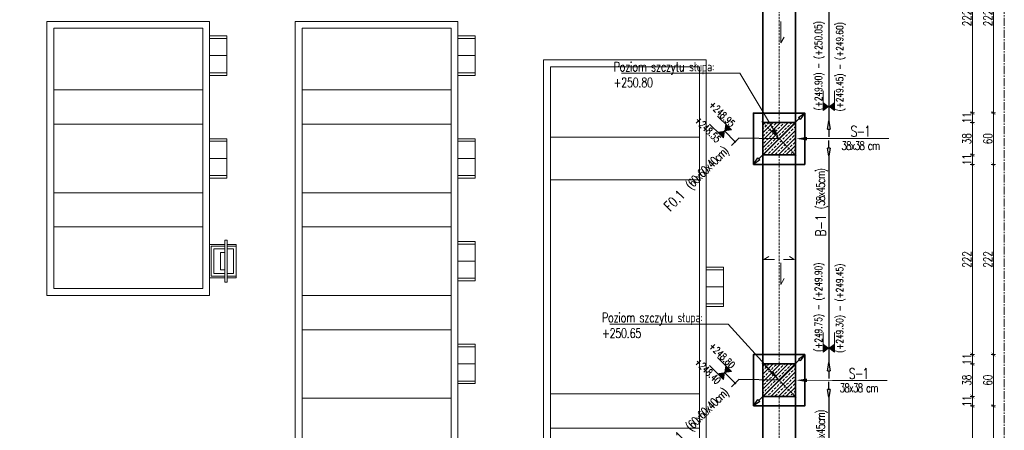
# Model space of a CAD drawing. Header units: millimetres. Extents: x -8 to 14965326, y -810 to 11054951.
# Tile 41 of 72: x 7505332 to 7506482, y 5557925 to 5558404. Entities that reach past the tile are written whole.
import ezdxf
from ezdxf import colors
from ezdxf.entities.mleader import LeaderData, LeaderLine
from ezdxf.math import Vec2, Vec3

# ---------------------------------------------------------------- set-up
doc = ezdxf.new("R2010")
doc.units = ezdxf.units.MM
doc.header["$LTSCALE"] = 0.5
doc.header["$MEASUREMENT"] = 0
doc.linetypes.add('CENTER2', pattern=[1.125, 0.75, -0.125, 0.125, -0.125])
doc.linetypes.add('KRESKOWA', pattern=[0.75, 0.5, -0.25])
doc.layers.get('0').update_dxf_attribs({"linetype": 'CONTINUOUS', "lineweight": 13})
doc.layers.get('Defpoints').update_dxf_attribs({"linetype": 'CONTINUOUS'})
for name, color, linetype, lineweight in [('_K_pozycje', 1, 'CONTINUOUS', 5), ('K_Cienkie przerywane', 252, 'KRESKOWA', 9), ('K_Fundamenty - przekrój', 40, 'CONTINUOUS', 35), ('K_Kreskowanie', 253, 'CONTINUOUS', 5), ('K_Opis', 7, 'CONTINUOUS', 9), ('K_Ściany - przekrój', 7, 'CONTINUOUS', 35), ('tkd_obszary_wykazu', 14, 'CENTER2', 9), ('tkd_wym', 1, 'CONTINUOUS', 5)]:
    doc.layers.add(name, color=color, linetype=linetype, lineweight=lineweight)
doc.styles.add('___K_OPIS_ROMAND', font='romand.shx', dxfattribs={"width": 0.75})
doc.styles.add('___K_OPIS_SIMPLEX', font='simplex.shx', dxfattribs={"width": 0.75})
doc.styles.add('tkd_txt0', font='simplex.shx', dxfattribs={"width": 0.75})
doc.dimstyles.new('opisy_wieńce', dxfattribs={"dimscale": 0.6, "dimtxt": 20, "dimasz": 25, "dimexe": 10, "dimexo": 50, "dimgap": 10, "dimtad": 0, "dimdec": 1, "dimrnd": 0.05, "dimzin": 9, "dimdsep": 46, "dimtxsty": '___K_OPIS_ROMAND', "dimblk1": 'CLOSEDBLANK', "dimblk2": 'CLOSEDBLANK', "dimsah": 1, "dimcen": 0, "dimdle": 10, "dimse1": 1, "dimse2": 1, "dimclrd": 1, "dimclre": 256, "dimclrt": 50, "dimazin": 2, "dimtm": 1e-09, "dimtfac": 1, "dimtdec": 1, "dimtmove": 2, "dimatfit": 3, "dimfxl": 1, "dimtolj": 1, "dimtzin": 0, "dimarcsym": 0})
doc.dimstyles.new('tkd_1-50cm[cm]', dxfattribs={"dimtxt": 10, "dimasz": 2.5, "dimexe": 0, "dimexo": 10, "dimgap": 1.5, "dimtad": 1, "dimdec": 1, "dimrnd": 0.5, "dimdsep": 46, "dimtxsty": 'tkd_txt0', "dimblk": 'tkd_dim_arrow', "dimcen": 0, "dimclrd": 1, "dimclre": 256, "dimclrt": 7, "dimaunit": 1, "dimadec": 0, "dimazin": 0, "dimtfac": 0.009091, "dimtdec": 1, "dimtix": 1, "dimtmove": 1, "dimatfit": 3, "dimldrblk": 'DOTSMALL', "dimfxl": 1, "dimfxlon": 1, "dimtvp": 0.02, "dimtolj": 1, "dimtzin": 9, "dimlwd": -1, "dimarcsym": 0})

# ---------------------------------------------------------------- blocks, each defined once
blk = doc.blocks.new('A$Cdc6a9087')
for p, q in [((-23, -20), (-23, 0)), ((-23, 0), (23, 0)), ((23, -20), (23, 0)), ((-23, -20), (23, -20))]:
    blk.add_line(p, q)
at = {"lineweight": 13}
for p, q in [((-20, -20), (-20, 0)), ((0, -20), (0, 0)), ((20, -20), (20, 0))]:
    blk.add_line(p, q, dxfattribs=at)
blk = doc.blocks.new('A$Cdbf6219b')
for p, q in [((-19.5, 31), (-19.5, 20.4)), ((-19.5, 31), (19.5, 31)), ((19.5, 31), (19.5, 20.4)), ((-19.5, 17.9), (-19.5, 0)), ((19.5, 17.9), (19.5, 0)), ((-19.5, 0), (19.5, 0))]:
    blk.add_line(p, q)
at = {"lineweight": 13}
for p, q in [((-17.5, 31), (-17.5, 20.4)), ((-14.5, 28), (-14.5, 20.4)), ((-14.5, 28), (14.5, 28)), ((14.5, 28), (14.5, 20.4)), ((17.5, 31), (17.5, 20.4)), ((-17.5, 17.9), (-17.5, 2)), ((-14.5, 17.9), (-14.5, 5)), ((14.5, 17.9), (14.5, 5)), ((17.5, 17.9), (17.5, 2)), ((-17.5, 2), (17.5, 2)), ((-14.5, 5), (14.5, 5))]:
    blk.add_line(p, q, dxfattribs=at)
blk.add_lwpolyline([(24.5, 17.9), (24.5, 20.4), (-24.5, 20.4), (-24.5, 17.9)], close=True)
blk.add_lwpolyline([(-10, 17.9), (-10, 12.6), (10, 12.6), (10, 17.9)], dxfattribs=at)
blk = doc.blocks.new('_ClosedBlank')
at = {"color": 0, "linetype": 'ByBlock', "lineweight": -2}
for p, q in [((-1, 0.17), (0, 0)), ((-1, 0.17), (-1, -0.17)), ((0, 0), (-1, -0.17))]:
    blk.add_line(p, q, dxfattribs=at)
blk = doc.blocks.new('*D176')
at = {"layer": '_K_pozycje', "color": 1, "lineweight": -2, "transparency": 16777216}
for p, q in [((7506242.7, 5558288.7), (7506195.5, 5558241.4)), ((7506172.1, 5558265.7), (7506163.6, 5558257.3)), ((7506219.1, 5558265.1), (7506172.1, 5558265.7))]:
    blk.add_line(p, q, dxfattribs=at)
at = {"layer": 'Defpoints', "color": 0, "transparency": 16777216}
for p in [(7506249.1, 5558295.1), (7506189.1, 5558235.1), (7506189.1, 5558235.1)]:
    blk.add_point(p, dxfattribs=at)
at = {"layer": '_K_pozycje', "color": 1, "lineweight": -2, "transparency": 16777216, "xscale": 9, "yscale": 9, "zscale": 9}
for p, rotation in [((7506249.1, 5558295.1), 44.99999988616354), ((7506189.1, 5558235.1), 224.9999998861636)]:
    blk.add_blockref('_ClosedBlank', p, dxfattribs=dict(at, rotation=rotation))
at = {"layer": '_K_pozycje', "color": 50, "transparency": 16777216, "insert": (7506123.5, 5558217.2), "char_height": 12, "attachment_point": 5, "rotation": 45, "style": '___K_OPIS_ROMAND'}
blk.add_mtext('\\A1;F0.1{\\fArial|b0|i0|c238|p34;\\H0.87497x;\\C242;   \\Fsimplex|c238;\\H0.95241x;\\T0.8;(60x60x40cm)}', dxfattribs=at)
blk = doc.blocks.new('*U40')
at = {"layer": 'K_Opis'}
h = blk.add_hatch(color=1, dxfattribs=at)
edge = h.paths.add_edge_path()
edge.add_arc((0, 0), 0.036, 360, 720)
at = {"layer": 'K_Opis', "color": 1}
blk.add_line((0, 0.511), (0, 0), dxfattribs=at)
at = {"layer": 'K_Opis'}
for points in [[(-0.188, 0.511), (-0.188, 1.022)], [(0.188, 0.511), (0.188, 1.022)], [(-0.188, 0.511), (0, 0.511), (-0.188, 0.369), (-0.188, 0.511)], [(0.188, 0.511), (0, 0.511), (0.188, 0.369), (0.188, 0.511)]]:
    blk.add_lwpolyline(points, dxfattribs=at)
for points in [[(-0.188, 0.652), (-0.188, 0.511), (0, 0.511)], [(-0.188, 0.369), (-0.188, 0.511), (0, 0.511)], [(0.188, 0.652), (0.188, 0.511), (0, 0.511)], [(0.188, 0.369), (0.188, 0.511), (0, 0.511)]]:
    blk.add_solid(points, dxfattribs=at)
at = {"layer": 'K_Opis', "style": '___K_OPIS_SIMPLEX', "width": 0.75, "flags": 8}
for tag, p in [('góra', (-0.227, 0.383)), ('dół', (0.48, 0.383))]:
    blk.add_attdef(tag, p, '', height=0.24, rotation=90, dxfattribs=at)
blk = doc.blocks.new('*D177')
at = {"layer": '_K_pozycje', "color": 1, "lineweight": -2, "transparency": 16777216}
for p, q in [((7506242.7, 5558006.7), (7506195.5, 5557959.4)), ((7506172.1, 5557983.7), (7506163.6, 5557975.3)), ((7506219.1, 5557983.1), (7506172.1, 5557983.7))]:
    blk.add_line(p, q, dxfattribs=at)
at = {"layer": 'Defpoints', "color": 0, "transparency": 16777216}
for p in [(7506249.1, 5558013.1), (7506189.1, 5557953.1), (7506189.1, 5557953.1)]:
    blk.add_point(p, dxfattribs=at)
at = {"layer": '_K_pozycje', "color": 1, "lineweight": -2, "transparency": 16777216, "xscale": 9, "yscale": 9, "zscale": 9}
for p, rotation in [((7506249.1, 5558013.1), 44.99999988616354), ((7506189.1, 5557953.1), 224.9999998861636)]:
    blk.add_blockref('_ClosedBlank', p, dxfattribs=dict(at, rotation=rotation))
at = {"layer": '_K_pozycje', "color": 50, "transparency": 16777216, "insert": (7506123.5, 5557935.2), "char_height": 12, "attachment_point": 5, "rotation": 45, "style": '___K_OPIS_ROMAND'}
blk.add_mtext('\\A1;F0.1{\\fArial|b0|i0|c238|p34;\\H0.87497x;\\C242;   \\Fsimplex|c238;\\H0.95241x;\\T0.8;(60x60x40cm)}', dxfattribs=at)
blk = doc.blocks.new('*D223')
at = {"layer": '_K_pozycje', "color": 1, "lineweight": -2, "transparency": 16777216}
for p, q in [((7506277.2, 5557972.1), (7506277.2, 5557981.1)), ((7506277.2, 5557963.1), (7506277.2, 5557721.1)), ((7506277.2, 5557712.1), (7506277.2, 5557703.1))]:
    blk.add_line(p, q, dxfattribs=at)
at = {"layer": 'Defpoints', "color": 0, "transparency": 16777216}
for p in [(7506239.1, 5557963.1), (7506239.1, 5557721.1), (7506277.2, 5557721.1)]:
    blk.add_point(p, dxfattribs=at)
at = {"layer": '_K_pozycje', "color": 1, "lineweight": -2, "transparency": 16777216, "xscale": 9, "yscale": 9, "zscale": 9}
for p, rotation in [((7506277.2, 5557963.1), 270), ((7506277.2, 5557721.1), 90)]:
    blk.add_blockref('_ClosedBlank', p, dxfattribs=dict(at, rotation=rotation))
at = {"layer": '_K_pozycje', "color": 50, "transparency": 16777216, "insert": (7506269.3, 5557908.4), "char_height": 12, "attachment_point": 5, "rotation": 90, "style": '___K_OPIS_ROMAND'}
blk.add_mtext('\\A1;B-1 {\\Fsimplex|c238;\\H0.83333x;\\T0.8;\\C242;(38x45cm)}', dxfattribs=at)
blk = doc.blocks.new('*D224')
at = {"layer": '_K_pozycje', "color": 1, "lineweight": -2, "transparency": 16777216}
for p, q in [((7506277.2, 5558254.1), (7506277.2, 5558263.1)), ((7506277.2, 5558245.1), (7506277.2, 5558003.1)), ((7506277.2, 5557994.1), (7506277.2, 5557985.1))]:
    blk.add_line(p, q, dxfattribs=at)
at = {"layer": 'Defpoints', "color": 0, "transparency": 16777216}
for p in [(7506239.1, 5558245.1), (7506239.1, 5558003.1), (7506277.2, 5558003.1)]:
    blk.add_point(p, dxfattribs=at)
at = {"layer": '_K_pozycje', "color": 1, "lineweight": -2, "transparency": 16777216, "xscale": 9, "yscale": 9, "zscale": 9}
for p, rotation in [((7506277.2, 5558245.1), 270), ((7506277.2, 5558003.1), 90)]:
    blk.add_blockref('_ClosedBlank', p, dxfattribs=dict(at, rotation=rotation))
at = {"layer": '_K_pozycje', "color": 50, "transparency": 16777216, "insert": (7506269.3, 5558190.4), "char_height": 12, "attachment_point": 5, "rotation": 90, "style": '___K_OPIS_ROMAND'}
blk.add_mtext('\\A1;B-1 {\\Fsimplex|c238;\\H0.83333x;\\T0.8;\\C242;(38x45cm)}', dxfattribs=at)
blk = doc.blocks.new('*U39')
at = {"layer": 'K_Opis'}
h = blk.add_hatch(color=1, dxfattribs=at)
edge = h.paths.add_edge_path()
edge.add_arc((0, 0), 0.036, 0, 360, ccw=False)
at = {"layer": 'K_Opis', "color": 1}
blk.add_line((0, -0.511), (0, 0), dxfattribs=at)
at = {"layer": 'K_Opis'}
for points in [[(-0.188, -0.511), (0, -0.511), (-0.188, -0.369), (-0.188, -0.511)], [(-0.188, -0.511), (-0.188, -1.022)], [(0.188, -0.511), (0, -0.511), (0.188, -0.369), (0.188, -0.511)], [(0.188, -0.511), (0.188, -1.022)]]:
    blk.add_lwpolyline(points, dxfattribs=at)
for points in [[(-0.188, -0.369), (-0.188, -0.511), (0, -0.511)], [(-0.188, -0.652), (-0.188, -0.511), (0, -0.511)], [(0.188, -0.369), (0.188, -0.511), (0, -0.511)], [(0.188, -0.652), (0.188, -0.511), (0, -0.511)]]:
    blk.add_solid(points, dxfattribs=at)
at = {"layer": 'K_Opis', "style": '___K_OPIS_SIMPLEX', "width": 0.75, "flags": 8}
for tag, p in [('dół', (0.48, -0.777)), ('góra', (-0.227, -0.923))]:
    blk.add_attdef(tag, p, '', height=0.24, rotation=90, dxfattribs=at)
blk = doc.blocks.new('*D225')
at = {"layer": '_K_pozycje', "color": 1, "lineweight": -2, "transparency": 16777216}
for p, q in [((7506277.2, 5558536.1), (7506277.2, 5558545.1)), ((7506277.2, 5558527.1), (7506277.2, 5558285.1)), ((7506277.2, 5558276.1), (7506277.2, 5558267.1))]:
    blk.add_line(p, q, dxfattribs=at)
at = {"layer": 'Defpoints', "color": 0, "transparency": 16777216}
for p in [(7506239.1, 5558527.1), (7506239.1, 5558285.1), (7506277.2, 5558285.1)]:
    blk.add_point(p, dxfattribs=at)
at = {"layer": '_K_pozycje', "color": 1, "lineweight": -2, "transparency": 16777216, "xscale": 9, "yscale": 9, "zscale": 9}
for p, rotation in [((7506277.2, 5558527.1), 270), ((7506277.2, 5558285.1), 90)]:
    blk.add_blockref('_ClosedBlank', p, dxfattribs=dict(at, rotation=rotation))
at = {"layer": '_K_pozycje', "color": 50, "transparency": 16777216, "insert": (7506269.3, 5558472.4), "char_height": 12, "attachment_point": 5, "rotation": 90, "style": '___K_OPIS_ROMAND'}
blk.add_mtext('\\A1;B-1 {\\Fsimplex|c238;\\H0.83333x;\\T0.8;\\C242;(38x45cm)}', dxfattribs=at)
blk = doc.blocks.new('tkd_dim_arrow')
for p, q in [((-1, 0), (1, 0)), ((0, -1), (0, 1))]:
    blk.add_line(p, q)
at = {"const_width": 0.2}
blk.add_lwpolyline([(-0.9, -0.9), (0.9, 0.9)], dxfattribs=at)
blk = doc.blocks.new('*D268')
at = {"layer": 'Defpoints', "color": 0, "transparency": 16777216}
for p in [(7506249.1, 5558517.1), (7506249.1, 5558295.1), (7506469.3, 5558295.1)]:
    blk.add_point(p, dxfattribs=at)
at = {"layer": 'tkd_wym', "lineweight": -2, "transparency": 16777216}
for p, q in [((7506468.3, 5558517.1), (7506469.3, 5558517.1)), ((7506468.3, 5558295.1), (7506469.3, 5558295.1))]:
    blk.add_line(p, q, dxfattribs=at)
at = {"layer": 'tkd_wym', "color": 1, "transparency": 16777216}
blk.add_line((7506469.3, 5558514.6), (7506469.3, 5558297.6), dxfattribs=at)
at = {"layer": 'tkd_wym', "color": 1, "transparency": 16777216, "xscale": 2.5, "yscale": 2.5, "zscale": 2.5}
for p, rotation in [((7506469.3, 5558517.1), 90), ((7506469.3, 5558295.1), 270)]:
    blk.add_blockref('tkd_dim_arrow', p, dxfattribs=dict(at, rotation=rotation))
at = {"layer": 'tkd_wym', "color": 7, "transparency": 16777216, "insert": (7506462.8, 5558406.1), "char_height": 10, "attachment_point": 5, "rotation": 90, "style": 'tkd_txt0'}
blk.add_mtext('\\A1;222', dxfattribs=at)
blk = doc.blocks.new('_DotSmall')
blk = doc.blocks.new('*D269')
at = {"layer": 'Defpoints', "color": 0, "transparency": 16777216}
for p in [(7506249.1, 5558295.1), (7506249.1, 5558235.1), (7506469.3, 5558235.1)]:
    blk.add_point(p, dxfattribs=at)
at = {"layer": 'tkd_wym', "lineweight": -2, "transparency": 16777216}
for p, q in [((7506468.3, 5558295.1), (7506469.3, 5558295.1)), ((7506468.3, 5558235.1), (7506469.3, 5558235.1))]:
    blk.add_line(p, q, dxfattribs=at)
at = {"layer": 'tkd_wym', "color": 1, "transparency": 16777216}
blk.add_line((7506469.3, 5558292.6), (7506469.3, 5558237.6), dxfattribs=at)
at = {"layer": 'tkd_wym', "color": 1, "transparency": 16777216, "xscale": 2.5, "yscale": 2.5, "zscale": 2.5}
for p, rotation in [((7506469.3, 5558295.1), 90), ((7506469.3, 5558235.1), 270)]:
    blk.add_blockref('tkd_dim_arrow', p, dxfattribs=dict(at, rotation=rotation))
at = {"layer": 'tkd_wym', "color": 7, "transparency": 16777216, "insert": (7506462.8, 5558265.1), "char_height": 10, "attachment_point": 5, "rotation": 90, "style": 'tkd_txt0'}
blk.add_mtext('\\A1;60', dxfattribs=at)
blk = doc.blocks.new('*D270')
at = {"layer": 'Defpoints', "color": 0, "transparency": 16777216}
for p in [(7506249.1, 5558235.1), (7506249.1, 5558013.1), (7506469.3, 5558013.1)]:
    blk.add_point(p, dxfattribs=at)
at = {"layer": 'tkd_wym', "lineweight": -2, "transparency": 16777216}
for p, q in [((7506468.3, 5558235.1), (7506469.3, 5558235.1)), ((7506468.3, 5558013.1), (7506469.3, 5558013.1))]:
    blk.add_line(p, q, dxfattribs=at)
at = {"layer": 'tkd_wym', "color": 1, "transparency": 16777216}
blk.add_line((7506469.3, 5558232.6), (7506469.3, 5558015.6), dxfattribs=at)
at = {"layer": 'tkd_wym', "color": 1, "transparency": 16777216, "xscale": 2.5, "yscale": 2.5, "zscale": 2.5}
for p, rotation in [((7506469.3, 5558235.1), 90), ((7506469.3, 5558013.1), 270)]:
    blk.add_blockref('tkd_dim_arrow', p, dxfattribs=dict(at, rotation=rotation))
at = {"layer": 'tkd_wym', "color": 7, "transparency": 16777216, "insert": (7506462.8, 5558124.1), "char_height": 10, "attachment_point": 5, "rotation": 90, "style": 'tkd_txt0'}
blk.add_mtext('\\A1;222', dxfattribs=at)
blk = doc.blocks.new('*D271')
at = {"layer": 'Defpoints', "color": 0, "transparency": 16777216}
for p in [(7506249.1, 5558013.1), (7506249.1, 5557953.1), (7506469.3, 5557953.1)]:
    blk.add_point(p, dxfattribs=at)
at = {"layer": 'tkd_wym', "lineweight": -2, "transparency": 16777216}
for p, q in [((7506468.3, 5558013.1), (7506469.3, 5558013.1)), ((7506468.3, 5557953.1), (7506469.3, 5557953.1))]:
    blk.add_line(p, q, dxfattribs=at)
at = {"layer": 'tkd_wym', "color": 1, "transparency": 16777216}
blk.add_line((7506469.3, 5558010.6), (7506469.3, 5557955.6), dxfattribs=at)
at = {"layer": 'tkd_wym', "color": 1, "transparency": 16777216, "xscale": 2.5, "yscale": 2.5, "zscale": 2.5}
for p, rotation in [((7506469.3, 5558013.1), 90), ((7506469.3, 5557953.1), 270)]:
    blk.add_blockref('tkd_dim_arrow', p, dxfattribs=dict(at, rotation=rotation))
at = {"layer": 'tkd_wym', "color": 7, "transparency": 16777216, "insert": (7506462.8, 5557983.1), "char_height": 10, "attachment_point": 5, "rotation": 90, "style": 'tkd_txt0'}
blk.add_mtext('\\A1;60', dxfattribs=at)
blk = doc.blocks.new('*D272')
at = {"layer": 'Defpoints', "color": 0, "transparency": 16777216}
for p in [(7506249.1, 5557953.1), (7506249.1, 5557731.1), (7506469.3, 5557731.1)]:
    blk.add_point(p, dxfattribs=at)
at = {"layer": 'tkd_wym', "lineweight": -2, "transparency": 16777216}
for p, q in [((7506468.3, 5557953.1), (7506469.3, 5557953.1)), ((7506468.3, 5557731.1), (7506469.3, 5557731.1))]:
    blk.add_line(p, q, dxfattribs=at)
at = {"layer": 'tkd_wym', "color": 1, "transparency": 16777216}
blk.add_line((7506469.3, 5557950.6), (7506469.3, 5557733.6), dxfattribs=at)
at = {"layer": 'tkd_wym', "color": 1, "transparency": 16777216, "xscale": 2.5, "yscale": 2.5, "zscale": 2.5}
for p, rotation in [((7506469.3, 5557953.1), 90), ((7506469.3, 5557731.1), 270)]:
    blk.add_blockref('tkd_dim_arrow', p, dxfattribs=dict(at, rotation=rotation))
at = {"layer": 'tkd_wym', "color": 7, "transparency": 16777216, "insert": (7506462.8, 5557842.1), "char_height": 10, "attachment_point": 5, "rotation": 90, "style": 'tkd_txt0'}
blk.add_mtext('\\A1;222', dxfattribs=at)
blk = doc.blocks.new('*D395')
at = {"layer": 'Defpoints', "color": 0, "transparency": 16777216}
for p in [(7506233.9, 5558517.1), (7506231.1, 5558295.1), (7506444.8, 5558295.1)]:
    blk.add_point(p, dxfattribs=at)
at = {"layer": 'tkd_wym', "lineweight": -2, "transparency": 16777216}
for p, q in [((7506443.8, 5558517.1), (7506444.8, 5558517.1)), ((7506443.8, 5558295.1), (7506444.8, 5558295.1))]:
    blk.add_line(p, q, dxfattribs=at)
at = {"layer": 'tkd_wym', "color": 1, "transparency": 16777216}
blk.add_line((7506444.8, 5558514.6), (7506444.8, 5558297.6), dxfattribs=at)
at = {"layer": 'tkd_wym', "color": 1, "transparency": 16777216, "xscale": 2.5, "yscale": 2.5, "zscale": 2.5}
for p, rotation in [((7506444.8, 5558517.1), 90), ((7506444.8, 5558295.1), 270)]:
    blk.add_blockref('tkd_dim_arrow', p, dxfattribs=dict(at, rotation=rotation))
at = {"layer": 'tkd_wym', "color": 7, "transparency": 16777216, "insert": (7506438.3, 5558406.1), "char_height": 10, "attachment_point": 5, "rotation": 90, "style": 'tkd_txt0'}
blk.add_mtext('\\A1;222', dxfattribs=at)
blk = doc.blocks.new('*D396')
at = {"layer": 'Defpoints', "color": 0, "transparency": 16777216}
for p in [(7506231.1, 5558295.1), (7506231.1, 5558284.1), (7506444.8, 5558284.1)]:
    blk.add_point(p, dxfattribs=at)
at = {"layer": 'tkd_wym', "lineweight": -2, "transparency": 16777216}
for p, q in [((7506443.8, 5558295.1), (7506444.8, 5558295.1)), ((7506443.8, 5558284.1), (7506444.8, 5558284.1))]:
    blk.add_line(p, q, dxfattribs=at)
at = {"layer": 'tkd_wym', "color": 1, "transparency": 16777216}
blk.add_line((7506444.8, 5558292.6), (7506444.8, 5558286.6), dxfattribs=at)
at = {"layer": 'tkd_wym', "color": 1, "transparency": 16777216, "xscale": 2.5, "yscale": 2.5, "zscale": 2.5}
for p, rotation in [((7506444.8, 5558295.1), 90), ((7506444.8, 5558284.1), 270)]:
    blk.add_blockref('tkd_dim_arrow', p, dxfattribs=dict(at, rotation=rotation))
at = {"layer": 'tkd_wym', "color": 7, "transparency": 16777216, "insert": (7506438.3, 5558289.6), "char_height": 10, "attachment_point": 5, "rotation": 90, "style": 'tkd_txt0'}
blk.add_mtext('\\A1;11', dxfattribs=at)
blk = doc.blocks.new('*D397')
at = {"layer": 'Defpoints', "color": 0, "transparency": 16777216}
for p in [(7506231.1, 5558284.1), (7506234.2, 5558246.1), (7506444.8, 5558246.1)]:
    blk.add_point(p, dxfattribs=at)
at = {"layer": 'tkd_wym', "lineweight": -2, "transparency": 16777216}
for p, q in [((7506443.8, 5558284.1), (7506444.8, 5558284.1)), ((7506443.8, 5558246.1), (7506444.8, 5558246.1))]:
    blk.add_line(p, q, dxfattribs=at)
at = {"layer": 'tkd_wym', "color": 1, "transparency": 16777216}
blk.add_line((7506444.8, 5558281.6), (7506444.8, 5558248.6), dxfattribs=at)
at = {"layer": 'tkd_wym', "color": 1, "transparency": 16777216, "xscale": 2.5, "yscale": 2.5, "zscale": 2.5}
for p, rotation in [((7506444.8, 5558284.1), 90), ((7506444.8, 5558246.1), 270)]:
    blk.add_blockref('tkd_dim_arrow', p, dxfattribs=dict(at, rotation=rotation))
at = {"layer": 'tkd_wym', "color": 7, "transparency": 16777216, "insert": (7506438.3, 5558265.1), "char_height": 10, "attachment_point": 5, "rotation": 90, "style": 'tkd_txt0'}
blk.add_mtext('\\A1;38', dxfattribs=at)
blk = doc.blocks.new('*D398')
at = {"layer": 'Defpoints', "color": 0, "transparency": 16777216}
for p in [(7506234.2, 5558246.1), (7506232.6, 5558235.1), (7506444.8, 5558235.1)]:
    blk.add_point(p, dxfattribs=at)
at = {"layer": 'tkd_wym', "lineweight": -2, "transparency": 16777216}
for p, q in [((7506443.8, 5558246.1), (7506444.8, 5558246.1)), ((7506443.8, 5558235.1), (7506444.8, 5558235.1))]:
    blk.add_line(p, q, dxfattribs=at)
at = {"layer": 'tkd_wym', "color": 1, "transparency": 16777216}
blk.add_line((7506444.8, 5558243.6), (7506444.8, 5558237.6), dxfattribs=at)
at = {"layer": 'tkd_wym', "color": 1, "transparency": 16777216, "xscale": 2.5, "yscale": 2.5, "zscale": 2.5}
for p, rotation in [((7506444.8, 5558246.1), 90), ((7506444.8, 5558235.1), 270)]:
    blk.add_blockref('tkd_dim_arrow', p, dxfattribs=dict(at, rotation=rotation))
at = {"layer": 'tkd_wym', "color": 7, "transparency": 16777216, "insert": (7506438.3, 5558240.6), "char_height": 10, "attachment_point": 5, "rotation": 90, "style": 'tkd_txt0'}
blk.add_mtext('\\A1;11', dxfattribs=at)
blk = doc.blocks.new('*D399')
at = {"layer": 'Defpoints', "color": 0, "transparency": 16777216}
for p in [(7506232.6, 5558235.1), (7506228.9, 5558013.1), (7506444.8, 5558013.1)]:
    blk.add_point(p, dxfattribs=at)
at = {"layer": 'tkd_wym', "lineweight": -2, "transparency": 16777216}
for p, q in [((7506443.8, 5558235.1), (7506444.8, 5558235.1)), ((7506443.8, 5558013.1), (7506444.8, 5558013.1))]:
    blk.add_line(p, q, dxfattribs=at)
at = {"layer": 'tkd_wym', "color": 1, "transparency": 16777216}
blk.add_line((7506444.8, 5558232.6), (7506444.8, 5558015.6), dxfattribs=at)
at = {"layer": 'tkd_wym', "color": 1, "transparency": 16777216, "xscale": 2.5, "yscale": 2.5, "zscale": 2.5}
for p, rotation in [((7506444.8, 5558235.1), 90), ((7506444.8, 5558013.1), 270)]:
    blk.add_blockref('tkd_dim_arrow', p, dxfattribs=dict(at, rotation=rotation))
at = {"layer": 'tkd_wym', "color": 7, "transparency": 16777216, "insert": (7506438.3, 5558124.1), "char_height": 10, "attachment_point": 5, "rotation": 90, "style": 'tkd_txt0'}
blk.add_mtext('\\A1;222', dxfattribs=at)
blk = doc.blocks.new('*D400')
at = {"layer": 'Defpoints', "color": 0, "transparency": 16777216}
for p in [(7506228.9, 5558013.1), (7506227.1, 5558002.1), (7506444.8, 5558002.1)]:
    blk.add_point(p, dxfattribs=at)
at = {"layer": 'tkd_wym', "lineweight": -2, "transparency": 16777216}
for p, q in [((7506443.8, 5558013.1), (7506444.8, 5558013.1)), ((7506443.8, 5558002.1), (7506444.8, 5558002.1))]:
    blk.add_line(p, q, dxfattribs=at)
at = {"layer": 'tkd_wym', "color": 1, "transparency": 16777216}
blk.add_line((7506444.8, 5558010.6), (7506444.8, 5558004.6), dxfattribs=at)
at = {"layer": 'tkd_wym', "color": 1, "transparency": 16777216, "xscale": 2.5, "yscale": 2.5, "zscale": 2.5}
for p, rotation in [((7506444.8, 5558013.1), 90), ((7506444.8, 5558002.1), 270)]:
    blk.add_blockref('tkd_dim_arrow', p, dxfattribs=dict(at, rotation=rotation))
at = {"layer": 'tkd_wym', "color": 7, "transparency": 16777216, "insert": (7506438.3, 5558007.6), "char_height": 10, "attachment_point": 5, "rotation": 90, "style": 'tkd_txt0'}
blk.add_mtext('\\A1;11', dxfattribs=at)
blk = doc.blocks.new('*D401')
at = {"layer": 'Defpoints', "color": 0, "transparency": 16777216}
for p in [(7506227.1, 5558002.1), (7506227.1, 5557964.1), (7506444.8, 5557964.1)]:
    blk.add_point(p, dxfattribs=at)
at = {"layer": 'tkd_wym', "lineweight": -2, "transparency": 16777216}
for p, q in [((7506443.8, 5558002.1), (7506444.8, 5558002.1)), ((7506443.8, 5557964.1), (7506444.8, 5557964.1))]:
    blk.add_line(p, q, dxfattribs=at)
at = {"layer": 'tkd_wym', "color": 1, "transparency": 16777216}
blk.add_line((7506444.8, 5557999.6), (7506444.8, 5557966.6), dxfattribs=at)
at = {"layer": 'tkd_wym', "color": 1, "transparency": 16777216, "xscale": 2.5, "yscale": 2.5, "zscale": 2.5}
for p, rotation in [((7506444.8, 5558002.1), 90), ((7506444.8, 5557964.1), 270)]:
    blk.add_blockref('tkd_dim_arrow', p, dxfattribs=dict(at, rotation=rotation))
at = {"layer": 'tkd_wym', "color": 7, "transparency": 16777216, "insert": (7506438.3, 5557983.1), "char_height": 10, "attachment_point": 5, "rotation": 90, "style": 'tkd_txt0'}
blk.add_mtext('\\A1;38', dxfattribs=at)
blk = doc.blocks.new('*D402')
at = {"layer": 'Defpoints', "color": 0, "transparency": 16777216}
for p in [(7506227.1, 5557964.1), (7506227.1, 5557953.1), (7506444.8, 5557953.1)]:
    blk.add_point(p, dxfattribs=at)
at = {"layer": 'tkd_wym', "lineweight": -2, "transparency": 16777216}
for p, q in [((7506443.8, 5557964.1), (7506444.8, 5557964.1)), ((7506443.8, 5557953.1), (7506444.8, 5557953.1))]:
    blk.add_line(p, q, dxfattribs=at)
at = {"layer": 'tkd_wym', "color": 1, "transparency": 16777216}
blk.add_line((7506444.8, 5557961.6), (7506444.8, 5557955.6), dxfattribs=at)
at = {"layer": 'tkd_wym', "color": 1, "transparency": 16777216, "xscale": 2.5, "yscale": 2.5, "zscale": 2.5}
for p, rotation in [((7506444.8, 5557964.1), 90), ((7506444.8, 5557953.1), 270)]:
    blk.add_blockref('tkd_dim_arrow', p, dxfattribs=dict(at, rotation=rotation))
at = {"layer": 'tkd_wym', "color": 7, "transparency": 16777216, "insert": (7506438.3, 5557958.6), "char_height": 10, "attachment_point": 5, "rotation": 90, "style": 'tkd_txt0'}
blk.add_mtext('\\A1;11', dxfattribs=at)
blk = doc.blocks.new('*D403')
at = {"layer": 'Defpoints', "color": 0, "transparency": 16777216}
for p in [(7506227.1, 5557953.1), (7506227.1, 5557731.1), (7506444.8, 5557731.1)]:
    blk.add_point(p, dxfattribs=at)
at = {"layer": 'tkd_wym', "lineweight": -2, "transparency": 16777216}
for p, q in [((7506443.8, 5557953.1), (7506444.8, 5557953.1)), ((7506443.8, 5557731.1), (7506444.8, 5557731.1))]:
    blk.add_line(p, q, dxfattribs=at)
at = {"layer": 'tkd_wym', "color": 1, "transparency": 16777216}
blk.add_line((7506444.8, 5557950.6), (7506444.8, 5557733.6), dxfattribs=at)
at = {"layer": 'tkd_wym', "color": 1, "transparency": 16777216, "xscale": 2.5, "yscale": 2.5, "zscale": 2.5}
for p, rotation in [((7506444.8, 5557953.1), 90), ((7506444.8, 5557731.1), 270)]:
    blk.add_blockref('tkd_dim_arrow', p, dxfattribs=dict(at, rotation=rotation))
at = {"layer": 'tkd_wym', "color": 7, "transparency": 16777216, "insert": (7506438.3, 5557842.1), "char_height": 10, "attachment_point": 5, "rotation": 90, "style": 'tkd_txt0'}
blk.add_mtext('\\A1;222', dxfattribs=at)

msp = doc.modelspace()

# ---------------------------------------------------------------- hatches: boundary and pattern name
at = {"layer": 'K_Kreskowanie'}
h = msp.add_hatch(dxfattribs=at)
h.set_pattern_fill('ANSI33', color=256, scale=25)
h.set_pattern_definition([(45, (2327.7154, -40.1795), (-4.4194173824, 4.4194173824), []), (45, (2332.135, -40.1795), (-4.4194173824, 4.4194173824), [3.125, -1.5625])])
h.paths.add_polyline_path([(7506200.1116, 5558246.0557), (7506238.1116, 5558246.0557), (7506238.1116, 5558284.0557), (7506200.1116, 5558284.0557)])
h = msp.add_hatch(dxfattribs=at)
h.set_pattern_fill('ANSI33', color=256, scale=25)
h.set_pattern_definition([(45, (2327.7154, -322.1795), (-4.4194173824, 4.4194173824), []), (45, (2332.135, -322.1795), (-4.4194173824, 4.4194173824), [3.125, -1.5625])])
h.paths.add_polyline_path([(7506200.1116, 5557964.0558), (7506238.1116, 5557964.0558), (7506238.1116, 5558002.0557), (7506200.1116, 5558002.0557)])

# ---------------------------------------------------------------- linework, layer by layer
at = {"layer": 'K_Cienkie przerywane', "linetype": 'KRESKOWA', "ltscale": 10}
for p, q in [((7506219.1116, 5558527.0557), (7506219.1116, 5558285.0557)), ((7506239.1116, 5558285.0557), (7506199.1116, 5558245.0557)), ((7506239.1116, 5558245.0557), (7506199.1116, 5558285.0557)), ((7506219.1116, 5558245.0557), (7506219.1116, 5558003.0557)), ((7506239.1116, 5558003.0557), (7506199.1116, 5557963.0557)), ((7506239.1116, 5557963.0557), (7506199.1116, 5558003.0557)), ((7506219.1116, 5557963.0557), (7506219.1116, 5557721.0558))]:
    msp.add_line(p, q, dxfattribs=at)
at = {"layer": 'K_Fundamenty - przekrój'}
for points in [[(7506189.1116, 5558235.0557), (7506189.1116, 5558295.0557), (7506249.1116, 5558295.0557), (7506249.1116, 5558235.0557)], [(7506189.1116, 5557953.0557), (7506189.1116, 5558013.0557), (7506249.1116, 5558013.0557), (7506249.1116, 5557953.0557)]]:
    msp.add_lwpolyline(points, close=True, dxfattribs=at)
at = {"layer": 'K_Kreskowanie', "color": 253}
for p, q in [((7505372.1116, 5558322.0558), (7505546.1116, 5558322.0558)), ((7505662.1116, 5558322.0558), (7505836.1116, 5558322.0558)), ((7505372.1116, 5558282.0558), (7505546.1116, 5558282.0558)), ((7505662.1116, 5558282.0558), (7505836.1116, 5558282.0558)), ((7506126.1116, 5558267.0558), (7505952.1116, 5558267.0558)), ((7506126.1116, 5558217.0558), (7505952.1116, 5558217.0558)), ((7505372.1116, 5558202.0558), (7505546.1116, 5558202.0558)), ((7505662.1116, 5558202.0558), (7505836.1116, 5558202.0558)), ((7505372.1116, 5558162.0558), (7505546.1116, 5558162.0558)), ((7505662.1116, 5558162.0558), (7505836.1116, 5558162.0558)), ((7505662.1116, 5558082.0558), (7505836.1116, 5558082.0558)), ((7505662.1116, 5558042.0558), (7505836.1116, 5558042.0558)), ((7505662.1116, 5557962.0558), (7505836.1116, 5557962.0558)), ((7505952.1116, 5557967.0558), (7506126.1116, 5557967.0558)), ((7505952.1116, 5557927.0558), (7506126.1116, 5557927.0558))]:
    msp.add_line(p, q, dxfattribs=at)
at = {"layer": 'K_Kreskowanie', "color": 253, "flags": 128}
for points in [[(7505554.1116, 5558402.0558), (7505364.1116, 5558402.0558), (7505364.1116, 5558082.0558), (7505554.1116, 5558082.0558)], [(7505654.1116, 5557482.0558), (7505654.1116, 5558402.0558), (7505844.1116, 5558402.0558), (7505844.1116, 5557482.0558)], [(7505546.1116, 5558394.0558), (7505372.1116, 5558394.0558), (7505372.1116, 5558090.0558), (7505546.1116, 5558090.0558)], [(7505662.1116, 5557490.0558), (7505662.1116, 5558394.0558), (7505836.1116, 5558394.0558), (7505836.1116, 5557490.0558)], [(7506134.1116, 5557527.0558), (7506134.1116, 5558357.0558), (7505944.1116, 5558357.0558), (7505944.1116, 5557527.0558)], [(7506126.1116, 5557535.0558), (7506126.1116, 5558349.0558), (7505952.1116, 5558349.0558), (7505952.1116, 5557535.0558)]]:
    msp.add_lwpolyline(points, close=True, dxfattribs=at)
at = {"layer": 'K_Opis'}
for points in [[(7506221.2778, 5558401.9593), (7506221.2778, 5558376.9593), (7506225.0967, 5558383.7997)], [(7506213.8869, 5558124.0557), (7506201.3484, 5558124.0557), (7506207.1373, 5558127.5392)], [(7506224.3363, 5558124.0557), (7506236.8748, 5558124.0557), (7506231.086, 5558127.5392)], [(7506221.2778, 5558119.9593), (7506221.2778, 5558094.9593), (7506225.0966, 5558101.7997)]]:
    msp.add_lwpolyline(points, dxfattribs=at)
at = {"layer": 'K_Ściany - przekrój', "linetype": 'Continuous', "ltscale": 2.5}
for p, q in [((7506200.1116, 5558528.0557), (7506200.1116, 5558284.0557)), ((7506238.1116, 5558528.0557), (7506238.1116, 5558284.0557)), ((7506200.1116, 5558246.0557), (7506200.1116, 5558002.0557)), ((7506238.1116, 5558246.0557), (7506238.1116, 5558002.0557)), ((7506200.1116, 5557964.0558), (7506200.1116, 5557720.0558)), ((7506238.1116, 5557964.0558), (7506238.1116, 5557720.0558))]:
    msp.add_line(p, q, dxfattribs=at)
for points in [[(7506200.1116, 5558284.0557), (7506238.1116, 5558284.0557), (7506238.1116, 5558246.0557), (7506200.1116, 5558246.0557)], [(7506200.1116, 5558002.0557), (7506238.1116, 5558002.0557), (7506238.1116, 5557964.0558), (7506200.1116, 5557964.0558)]]:
    msp.add_lwpolyline(points, close=True, dxfattribs=at)
at = {"layer": 'tkd_obszary_wykazu', "ltscale": 25}
msp.add_lwpolyline([(7503716.8376, 5559109.3854), (7506482.0527, 5559109.3854), (7506482.0527, 5554949.5308), (7503716.8376, 5554949.5308)], close=True, dxfattribs=at)

# ---------------------------------------------------------------- block references
ref = msp.add_blockref('*U39', (7506277.1606, 5558285.0557), dxfattribs=dict(xscale=-35, yscale=35, zscale=35, rotation=180.0000074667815))
ref.add_attrib('góra', '(+249.90) - (+250.05)', (7506269.2039, 5558298.1612), dxfattribs={"layer": 'K_Opis', "height": 8.4, "rotation": 90.0000075, "style": '___K_OPIS_SIMPLEX', "width": 0.75, "flags": 8})
ref.add_attrib('dół', '(+249.45) - (+249.60)', (7506293.9432, 5558296.9612), dxfattribs={"layer": 'K_Opis', "height": 8.4, "rotation": 90.0000075, "style": '___K_OPIS_SIMPLEX', "width": 0.75, "flags": 8})
ref = msp.add_blockref('*U40', (7506167.8255, 5558261.5062), dxfattribs=dict(xscale=-35, yscale=35, zscale=35, rotation=45.00000736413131))
ref.add_attrib('góra', '+248.95', (7506136.6075, 5558303.9765), dxfattribs={"layer": 'K_Opis', "height": 8.4, "rotation": 315.0000074, "style": '___K_OPIS_SIMPLEX', "width": 0.75, "flags": 8})
ref.add_attrib('dół', '+248.55', (7506119.9628, 5558285.6347), dxfattribs={"layer": 'K_Opis', "height": 8.4, "rotation": 315.0000074, "style": '___K_OPIS_SIMPLEX', "width": 0.75, "flags": 8})
ref = msp.add_blockref('*U39', (7506277.1606, 5558003.0557), dxfattribs=dict(xscale=-35, yscale=35, zscale=35, rotation=180.0000074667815))
ref.add_attrib('góra', '(+249.75) - (+249.90)', (7506269.2039, 5558016.1612), dxfattribs={"layer": 'K_Opis', "height": 8.4, "rotation": 90.0000075, "style": '___K_OPIS_SIMPLEX', "width": 0.75, "flags": 8})
ref.add_attrib('dół', '(+249.30) - (+249.45)', (7506293.9432, 5558014.9612), dxfattribs={"layer": 'K_Opis', "height": 8.4, "rotation": 90.0000075, "style": '___K_OPIS_SIMPLEX', "width": 0.75, "flags": 8})
ref = msp.add_blockref('*U40', (7506167.8255, 5557979.5062), dxfattribs=dict(xscale=-35, yscale=35, zscale=35, rotation=45.00000736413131))
ref.add_attrib('góra', '+248.80', (7506136.6075, 5558021.9765), dxfattribs={"layer": 'K_Opis', "height": 8.4, "rotation": 315.0000074, "style": '___K_OPIS_SIMPLEX', "width": 0.75, "flags": 8})
ref.add_attrib('dół', '+248.40', (7506119.9628, 5558003.6347), dxfattribs={"layer": 'K_Opis', "height": 8.4, "rotation": 315.0000074, "style": '___K_OPIS_SIMPLEX', "width": 0.75, "flags": 8})
at = {"layer": 'K_Kreskowanie', "color": 8, "rotation": 270}
for name, p in [('A$Cdc6a9087', (7505574.1116, 5558362.0558)), ('A$Cdc6a9087', (7505864.1116, 5558362.0558)), ('A$Cdc6a9087', (7505574.1116, 5558242.0558)), ('A$Cdc6a9087', (7505864.1116, 5558242.0558)), ('A$Cdbf6219b', (7505554.1116, 5558122.0558)), ('A$Cdc6a9087', (7505864.1116, 5558122.0558)), ('A$Cdc6a9087', (7506154.1116, 5558092.0558)), ('A$Cdc6a9087', (7505864.1116, 5558002.0557))]:
    msp.add_blockref(name, p, dxfattribs=at)

# ---------------------------------------------------------------- dimensions: what is measured, and where the dimension line sits
at = {"layer": '_K_pozycje'}
for base, p1, p2, angle, text, override, picture, middle in [((7506277.1606, 5558285.0557), (7506239.1116, 5558527.0557), (7506239.1116, 5558285.0557), 269.9999999, 'B-1 {\\Fsimplex|c238;\\H0.83333x;\\T0.8;\\C242;(38x45cm)}', {"dimasz": 15}, '*D225', (7506269.2988, 5558472.3808)), ((7506189.1116, 5558235.0557), (7506249.1116, 5558295.0557), (7506189.1116, 5558235.0557), 224.9999999, 'F0.1{\\fArial|b0|i0|c238|p34;\\H0.87497x;\\C242;   \\Fsimplex|c238;\\H0.95241x;\\T0.8;(60x60x40cm)}', {"dimasz": 15, "dimtmove": 1}, '*D176', (7506159.3402, 5558253.0209)), ((7506277.1606, 5558003.0557), (7506239.1116, 5558245.0557), (7506239.1116, 5558003.0557), 269.9999999, 'B-1 {\\Fsimplex|c238;\\H0.83333x;\\T0.8;\\C242;(38x45cm)}', {"dimasz": 15}, '*D224', (7506269.2988, 5558190.3808)), ((7506189.1116, 5557953.0557), (7506249.1116, 5558013.0557), (7506189.1116, 5557953.0557), 224.9999999, 'F0.1{\\fArial|b0|i0|c238|p34;\\H0.87497x;\\C242;   \\Fsimplex|c238;\\H0.95241x;\\T0.8;(60x60x40cm)}', {"dimasz": 15, "dimtmove": 1}, '*D177', (7506159.3402, 5557971.0209)), ((7506277.1606, 5557721.0558), (7506239.1116, 5557963.0557), (7506239.1116, 5557721.0558), 269.9999999, 'B-1 {\\Fsimplex|c238;\\H0.83333x;\\T0.8;\\C242;(38x45cm)}', {"dimasz": 15}, '*D223', (7506269.2988, 5557908.3808))]:
    dim = msp.add_linear_dim(base=base, p1=p1, p2=p2, angle=angle, text=text, dimstyle='opisy_wieńce', override=override, dxfattribs=at)
    dim.commit()
    dim.dimension.update_dxf_attribs({"geometry": picture, "text_midpoint": middle, "dimtype": 161})
at = {"layer": 'tkd_wym'}
for base, p1, p2, picture, middle in [((7506444.8349, 5558295.0557), (7506233.8933, 5558517.0557), (7506231.0737, 5558295.0557), '*D395', (7506438.3349, 5558406.0557)), ((7506469.3079, 5558295.0557), (7506249.1116, 5558517.0557), (7506249.1116, 5558295.0557), '*D268', (7506462.8079, 5558406.0557)), ((7506444.8349, 5558284.0557), (7506231.0737, 5558295.0557), (7506231.0737, 5558284.0557), '*D396', (7506438.3349, 5558289.5557)), ((7506469.3079, 5558235.0557), (7506249.1116, 5558295.0557), (7506249.1116, 5558235.0557), '*D269', (7506462.8079, 5558265.0557)), ((7506444.8349, 5558246.0557), (7506231.0737, 5558284.0557), (7506234.1794, 5558246.0557), '*D397', (7506438.3349, 5558265.0557)), ((7506444.8349, 5558235.0557), (7506234.1794, 5558246.0557), (7506232.6192, 5558235.0557), '*D398', (7506438.3349, 5558240.5557)), ((7506444.8349, 5558013.0557), (7506232.6192, 5558235.0557), (7506228.882, 5558013.0557), '*D399', (7506438.3349, 5558124.0557)), ((7506469.3079, 5558013.0557), (7506249.1116, 5558235.0557), (7506249.1116, 5558013.0557), '*D270', (7506462.8079, 5558124.0557)), ((7506444.8349, 5558002.0557), (7506228.882, 5558013.0557), (7506227.1227, 5558002.0557), '*D400', (7506438.3349, 5558007.5557)), ((7506469.3079, 5557953.0557), (7506249.1116, 5558013.0557), (7506249.1116, 5557953.0557), '*D271', (7506462.8079, 5557983.0557)), ((7506444.8349, 5557964.0558), (7506227.1227, 5558002.0557), (7506227.1227, 5557964.0558), '*D401', (7506438.3349, 5557983.0558)), ((7506444.8349, 5557953.0557), (7506227.1227, 5557964.0558), (7506227.1227, 5557953.0557), '*D402', (7506438.3349, 5557958.5557)), ((7506444.8349, 5557731.0557), (7506227.1227, 5557953.0557), (7506227.1227, 5557731.0557), '*D403', (7506438.3349, 5557842.0557)), ((7506469.3079, 5557731.0557), (7506249.1116, 5557953.0557), (7506249.1116, 5557731.0557), '*D272', (7506462.8079, 5557842.0557))]:
    dim = msp.add_linear_dim(base=base, p1=p1, p2=p2, angle=90, dimstyle='tkd_1-50cm[cm]', dxfattribs=at)
    dim.commit()
    dim.dimension.update_dxf_attribs({"geometry": picture, "text_midpoint": middle})

# ---------------------------------------------------------------- leaders
at = {"layer": 'K_Opis'}
ml = msp.add_multileader_mtext('Standard', dxfattribs=at)
ml.set_content('{\\T0.95;Poziom szczytu słupa:\\P+250.80}', color=256, style='___K_OPIS_SIMPLEX')
ml.set_leader_properties(color=256, linetype='ByLayer', lineweight=9)
ml.build(insert=Vec2(0, 0))
ml.multileader.update_dxf_attribs({"text_left_attachment_type": 6, "text_right_attachment_type": 6, "arrow_head_size": 12.5})
ctx = ml.context
ctx.base_point, ctx.char_height, ctx.arrow_head_size, ctx.landing_gap_size, ctx.plane_origin = Vec3(7506025.924, 5558341.4422), 11, 12.5, 0, Vec3(7506240.2166, 5558643.9231)
ctx.left_attachment, ctx.right_attachment = 6, 6
notes = []
notes.append((ctx, [(1, (1, 1, 0), (7506173.3252, 5558341.4422), (-1, 0), 13.7512, [(0, [(7506219.1116, 5558265.0557)], 0, [])])]))
ctx.mtext.insert, ctx.mtext.width, ctx.mtext.defined_height, ctx.mtext.flow_direction = Vec3(7506025.924, 5558354.6422), 140.399647, 98.2467, 5
ml = msp.add_multileader_mtext('Standard', dxfattribs=at)
ml.set_content('{\\T0.85;\\C2;S-1\\T1;\\C50;\\P\\Fsimplex|c238;\\H0.8x;\\T0.8;\\C1;38x38 cm}', color=7, style='___K_OPIS_ROMAND')
ml.set_leader_properties(color=1, linetype='CONTINUOUS', lineweight=9)
ml.build(insert=Vec2(0, 0))
ml.multileader.update_dxf_attribs({"text_left_attachment_type": 6, "text_right_attachment_type": 6, "dogleg_length": 5, "arrow_head_size": 12.5})
ctx = ml.context
ctx.base_point, ctx.char_height, ctx.arrow_head_size, ctx.landing_gap_size, ctx.plane_origin = Vec3(7506290.6791, 5558265.4859), 12.5, 12.5, 0, Vec3(7506266.7324, 5558213.8398)
ctx.left_attachment, ctx.right_attachment, ctx.text_align_type = 6, 6, 1
notes.append((ctx, [(0, (1, 1, 0), (7506283.4633, 5558265.4859), (1, 0), 7.2158, [(0, [(7506239.1116, 5558265.0557)], 0, [])])]))
ctx.mtext.insert, ctx.mtext.alignment, ctx.mtext.line_spacing_factor, ctx.mtext.flow_direction = Vec3(7506313.7506, 5558279.9859), 2, 0.864, 5
ml = msp.add_multileader_mtext('Standard', dxfattribs=at)
ml.set_content('{\\T0.95;Poziom szczytu słupa:\\P+250.65}', color=256, style='___K_OPIS_SIMPLEX')
ml.set_leader_properties(color=256, linetype='ByLayer', lineweight=9)
ml.build(insert=Vec2(0, 0))
ml.multileader.update_dxf_attribs({"text_left_attachment_type": 6, "text_right_attachment_type": 6, "arrow_head_size": 12.5})
ctx = ml.context
ctx.base_point, ctx.char_height, ctx.arrow_head_size, ctx.landing_gap_size, ctx.plane_origin = Vec3(7506012.3381, 5558048.572), 11, 12.5, 0, Vec3(7506240.2166, 5558361.9231)
ctx.left_attachment, ctx.right_attachment = 6, 6
notes.append((ctx, [(1, (1, 1, 0), (7506159.7393, 5558048.572), (-1, 0), 13.7512, [(0, [(7506219.1116, 5557983.0557)], 0, [])])]))
ctx.mtext.insert, ctx.mtext.width, ctx.mtext.defined_height, ctx.mtext.flow_direction = Vec3(7506012.3381, 5558061.772), 140.399647, 98.2467, 5
ml = msp.add_multileader_mtext('Standard', dxfattribs=at)
ml.set_content('{\\T0.85;\\C2;S-1\\T1;\\C50;\\P\\Fsimplex|c238;\\H0.8x;\\T0.8;\\C1;38x38 cm}', color=7, style='___K_OPIS_ROMAND')
ml.set_leader_properties(color=1, linetype='CONTINUOUS', lineweight=9)
ml.build(insert=Vec2(0, 0))
ml.multileader.update_dxf_attribs({"text_left_attachment_type": 6, "text_right_attachment_type": 6, "dogleg_length": 5, "arrow_head_size": 12.5})
ctx = ml.context
ctx.base_point, ctx.char_height, ctx.arrow_head_size, ctx.landing_gap_size, ctx.plane_origin = Vec3(7506288.6549, 5557982.589), 12.5, 12.5, 0, Vec3(7506266.7324, 5557931.8398)
ctx.left_attachment, ctx.right_attachment, ctx.text_align_type = 6, 6, 1
notes.append((ctx, [(0, (1, 1, 0), (7506281.4391, 5557982.589), (1, 0), 7.2158, [(0, [(7506239.1116, 5557983.0558)], 0, [])])]))
ctx.mtext.insert, ctx.mtext.alignment, ctx.mtext.line_spacing_factor, ctx.mtext.flow_direction = Vec3(7506311.7264, 5557997.089), 2, 0.864, 5
for ctx, leaders in notes:
    for number, flags, end, landing, length, lines in leaders:
        leader = LeaderData()
        leader.index, (leader.has_last_leader_line, leader.has_dogleg_vector, leader.attachment_direction) = number, flags
        leader.last_leader_point, leader.dogleg_vector, leader.dogleg_length = Vec3(end), Vec3(landing), length
        for number, points, colour, breaks in lines:
            line = LeaderLine()
            line.index, line.vertices, line.color, line.breaks = number, Vec3.list(points), colors.encode_raw_color(colour), breaks
            leader.lines.append(line)
        ctx.leaders.append(leader)

doc.saveas('drawing.dxf')
